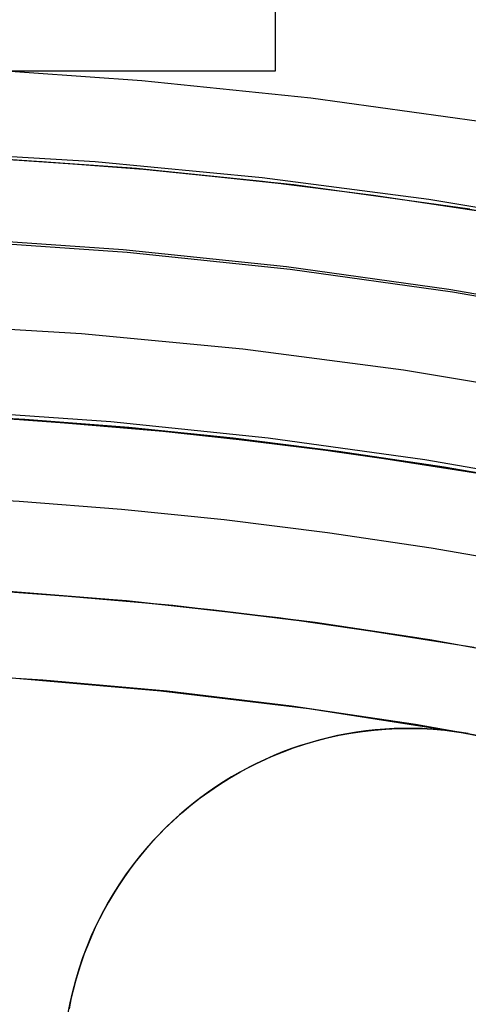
# Model space of a CAD drawing. Header units: millimetres. Extents: x -356 to 356, y -410 to 410.
# Tile 87 of 126: x 1.75 to 4.35, y 23.05 to 28.76. Entities that reach past the tile are written whole.
import ezdxf

# ---------------------------------------------------------------- set-up
doc = ezdxf.new("R2010")
doc.units = ezdxf.units.MM
doc.header["$MEASUREMENT"] = 0
doc.layers.add('1', color=7, linetype='Continuous')

msp = doc.modelspace()

# ---------------------------------------------------------------- linework, layer by layer
at = {"layer": '1', "color": 252}
for points in [[(3.2295, 29.9597), (3.2295, 28.4597)], [(-12.8126, 25.4714), (-11.9258, 25.8985), (-11.0248, 26.2947), (-10.1106, 26.6596), (-9.1844, 26.9926), (-8.2473, 27.2936), (-7.3003, 27.562), (-6.3446, 27.7975), (-5.3814, 28), (-4.4117, 28.169), (-3.4368, 28.3045), (-2.4578, 28.4063), (-1.4758, 28.4742), (-0.4921, 28.5081), (0.4921, 28.5081), (1.4758, 28.4742), (2.4578, 28.4063), (3.4368, 28.3045), (4.4117, 28.169)], [(3.2295, 28.4597), (1.6795, 28.4597)], [(5.0782, 27.555), (4.1188, 27.7147), (3.1544, 27.8409), (2.1862, 27.9336), (1.2154, 27.9927), (0.2432, 28.018), (-0.7294, 28.0096), (-1.7011, 27.9674), (-2.6707, 27.8915), (-3.6371, 27.782), (-4.5992, 27.639), (-5.5557, 27.4627), (-6.5054, 27.2534), (-7.4474, 27.0112), (-8.3804, 26.7364), (-9.3033, 26.4295), (-10.215, 26.0907), (-11.1143, 25.7204), (-12.0003, 25.3192), (-12.8718, 24.8874)], [(5.2573, 27.502), (4.3002, 27.6678), (3.3379, 27.8003), (2.3717, 27.8994), (1.4025, 27.9649), (0.4317, 27.9967), (-0.5396, 27.9948), (-1.5103, 27.9592), (-2.4792, 27.89), (-3.4451, 27.7873), (-4.4068, 27.651), (-5.3633, 27.4815), (-6.3132, 27.279), (-7.2556, 27.0436), (-8.1893, 26.7757), (-9.1131, 26.4755), (-10.0259, 26.1435), (-10.9267, 25.78), (-11.8143, 25.3855), (-12.6877, 24.9604)], [(4.3562, 27.6591), (3.3936, 27.7936), (2.4269, 27.8946), (1.4573, 27.962), (0.486, 27.9958), (-0.486, 27.9958), (-1.4573, 27.962), (-2.4269, 27.8946), (-3.3936, 27.7936), (-4.3562, 27.6591), (-5.3135, 27.4912), (-6.2644, 27.2902), (-7.2078, 27.0564), (-8.1425, 26.7899), (-9.0674, 26.4912), (-9.9813, 26.1605), (-10.8833, 25.7983), (-11.7721, 25.4051), (-12.6467, 24.9812)], [(0, 28), (0.6215, 27.9931), (1.2482, 27.9722), (1.8799, 27.9368), (2.5159, 27.8867), (3.156, 27.8216), (3.7995, 27.741), (4.446, 27.6448)], [(0, 28), (0.6215, 27.9931), (1.2482, 27.9722), (1.8799, 27.9368), (2.5159, 27.8867), (3.156, 27.8216), (3.7995, 27.741), (4.446, 27.6448)], [(-13.2042, 24.1366), (-12.3632, 24.5779), (-11.5075, 24.99), (-10.6381, 25.3723), (-9.756, 25.7244), (-8.8623, 26.0458), (-7.958, 26.3362), (-7.0442, 26.5952), (-6.122, 26.8225), (-5.1926, 27.0178), (-4.257, 27.1809), (-3.3162, 27.3116), (-2.3716, 27.4098), (-1.4241, 27.4754), (-0.4749, 27.5081), (0.4749, 27.5081), (1.4241, 27.4754), (2.3716, 27.4098), (3.3162, 27.3116), (4.257, 27.1809), (5.1926, 27.0178)], [(4.8969, 26.5716), (3.9718, 26.7255), (3.0418, 26.8473), (2.1082, 26.9367), (1.172, 26.9936), (0.2345, 27.018), (-0.7034, 27.0099), (-1.6404, 26.9692), (-2.5754, 26.896), (-3.5073, 26.7905), (-4.435, 26.6526), (-5.3574, 26.4826), (-6.2733, 26.2807), (-7.1816, 26.0472), (-8.0813, 25.7822), (-8.9712, 25.4862), (-9.8504, 25.1595), (-10.7176, 24.8025), (-11.572, 24.4155), (-12.4124, 23.9992)], [(4.822, 26.0576), (4.2078, 26.1638), (3.5959, 26.2549), (2.9869, 26.3311), (2.3811, 26.3928), (1.7792, 26.4402), (1.1814, 26.4737), (0.5882, 26.4935), (0, 26.5)], [(0, 26.5), (0.9147, 26.4842), (1.8283, 26.4369), (2.7397, 26.358), (3.6478, 26.2477), (4.5516, 26.1062)], [(1.4833, 26.4585), (2.4036, 26.3908), (3.3209, 26.2911), (4.2343, 26.1595), (5.1425, 25.9963)], [(-7.1613, 25.0213), (-6.5541, 25.1872), (-5.9471, 25.3374), (-5.3408, 25.4721), (-4.7358, 25.5915), (-4.1325, 25.6958), (-3.5316, 25.7852), (-2.9335, 25.8601), (-2.3385, 25.9207), (-1.7473, 25.9672), (-1.1602, 26.0001), (-0.5777, 26.0195), (0, 26.026), (0.5777, 26.0195), (1.1602, 26.0001), (1.7473, 25.9672), (2.3385, 25.9207), (2.9335, 25.8601), (3.5316, 25.7852), (4.1325, 25.6958), (4.7358, 25.5915)], [(-7.1613, 25.0213), (-6.5541, 25.1872), (-5.9471, 25.3374), (-5.3408, 25.4721), (-4.7358, 25.5915), (-4.1325, 25.6958), (-3.5316, 25.7852), (-2.9335, 25.8601), (-2.3385, 25.9207), (-1.7473, 25.9672), (-1.1602, 26.0001), (-0.5777, 26.0195), (0, 26.026), (0.5777, 26.0195), (1.1602, 26.0001), (1.7473, 25.9672), (2.3385, 25.9207), (2.9335, 25.8601), (3.5316, 25.7852), (4.1325, 25.6958), (4.7358, 25.5915)], [(0, 25.5), (0.566, 25.4937), (1.1368, 25.4746), (1.712, 25.4425), (2.2913, 25.3969), (2.8742, 25.3375), (3.4602, 25.2641), (4.049, 25.1765), (4.6401, 25.0743)], [(0, 25.5), (0.8802, 25.4848), (1.7593, 25.4392), (2.6363, 25.3634), (3.5102, 25.2573), (4.3799, 25.121)], [(1.4833, 25.4568), (2.3674, 25.3899), (3.2487, 25.2922), (4.126, 25.164), (4.9983, 25.0053)], [(-5.1635, 24.461), (-4.3156, 24.6247), (-3.4626, 24.759), (-2.6055, 24.8639), (-1.7452, 24.939), (-0.8829, 24.9844), (-0.0195, 25), (0.8439, 24.9858), (1.7064, 24.9417), (2.5667, 24.8679), (3.424, 24.7644), (4.2773, 24.6314), (5.1254, 24.469)], [(4.7569, 24.5433), (4.0413, 24.6712), (3.3233, 24.7781), (2.6036, 24.8641), (1.8833, 24.929), (1.1633, 24.9729), (0.4443, 24.9961), (-0.2725, 24.9985), (-0.9865, 24.9805), (-1.6967, 24.9424), (-2.4024, 24.8843), (-3.1026, 24.8067), (-3.7967, 24.71), (-4.4839, 24.5946), (-5.1635, 24.461)], [(4.7569, 24.5433), (4.0413, 24.6712), (3.3233, 24.7781), (2.6036, 24.8641), (1.8833, 24.929), (1.1633, 24.9729), (0.4443, 24.9961), (-0.2725, 24.9985), (-0.9865, 24.9805), (-1.6967, 24.9424), (-2.4024, 24.8843), (-3.1026, 24.8067), (-3.7967, 24.71), (-4.4839, 24.5946), (-5.1635, 24.461)], [(2.0292, 22.9901), (2.042, 23.0574), (2.0571, 23.1241), (2.0745, 23.1903), (2.0941, 23.2559), (2.116, 23.3208), (2.1401, 23.3848), (2.1663, 23.4481), (2.1947, 23.5103), (2.2253, 23.5716), (2.2579, 23.6318), (2.2925, 23.6908), (2.3291, 23.7487), (2.3677, 23.8052), (2.4082, 23.8604), (2.4506, 23.9141), (2.4948, 23.9664), (2.5407, 24.0172), (2.5884, 24.0663), (2.6377, 24.1138), (2.6886, 24.1595), (2.741, 24.2035), (2.795, 24.2457), (2.8503, 24.286), (2.907, 24.3244), (2.9649, 24.3608), (3.0241, 24.3952), (3.0844, 24.4276), (3.1458, 24.4579), (3.2082, 24.4861), (3.2715, 24.5121), (3.3356, 24.5359), (3.4006, 24.5576), (3.4662, 24.577), (3.5325, 24.5941), (3.5993, 24.609), (3.6666, 24.6215), (3.7343, 24.6318), (3.8023, 24.6397), (3.8705, 24.6453), (3.9389, 24.6486), (4.0073, 24.6495), (4.0758, 24.6481), (4.1441, 24.6443), (4.2123, 24.6382), (4.2802, 24.6298), (4.3478, 24.619)], [(4.3478, 24.619), (4.2955, 24.6275), (4.2427, 24.6347), (4.1895, 24.6405), (4.1359, 24.6449), (4.0819, 24.6478), (4.0276, 24.6493), (3.9731, 24.6493), (3.9185, 24.6478), (3.8637, 24.6449), (3.8089, 24.6404), (3.7541, 24.6343), (3.6995, 24.6268), (3.6449, 24.6177), (3.5906, 24.6071), (3.5365, 24.5951), (3.4828, 24.5815), (3.4294, 24.5664), (3.3765, 24.5498), (3.3242, 24.5319), (3.2724, 24.5125), (3.2212, 24.4917), (3.1708, 24.4695), (3.1211, 24.446), (3.0721, 24.4212), (3.0241, 24.3952), (2.9769, 24.368), (2.9306, 24.3396), (2.8853, 24.3101), (2.841, 24.2795), (2.7978, 24.2479), (2.7557, 24.2153), (2.7146, 24.1818), (2.6745, 24.1472), (2.6351, 24.1113), (2.5964, 24.0743), (2.5586, 24.036), (2.5216, 23.9965), (2.4856, 23.9559), (2.4506, 23.9142), (2.4166, 23.8714), (2.3837, 23.8275), (2.3519, 23.7826), (2.3214, 23.7368), (2.292, 23.69), (2.2639, 23.6424), (2.237, 23.594), (2.2116, 23.5448), (2.1874, 23.4949), (2.1647, 23.4443), (2.1434, 23.3932), (2.1235, 23.3415), (2.1051, 23.2893), (2.0882, 23.2368), (2.0727, 23.1839), (2.0588, 23.1307), (2.0463, 23.0773), (2.0353, 23.0238)], [(4.3478, 24.619), (4.2955, 24.6275), (4.2427, 24.6347), (4.1895, 24.6405), (4.1359, 24.6449), (4.0819, 24.6478), (4.0276, 24.6493), (3.9731, 24.6493), (3.9185, 24.6478), (3.8637, 24.6449), (3.8089, 24.6404), (3.7541, 24.6343), (3.6995, 24.6268), (3.6449, 24.6177), (3.5906, 24.6071), (3.5365, 24.5951), (3.4828, 24.5815), (3.4294, 24.5664), (3.3765, 24.5498), (3.3242, 24.5319), (3.2724, 24.5125), (3.2212, 24.4917), (3.1708, 24.4695), (3.1211, 24.446), (3.0721, 24.4212), (3.0241, 24.3952), (2.9769, 24.368), (2.9306, 24.3396), (2.8853, 24.3101), (2.841, 24.2795), (2.7978, 24.2479), (2.7557, 24.2153), (2.7146, 24.1818), (2.6745, 24.1472), (2.6351, 24.1113), (2.5964, 24.0743), (2.5586, 24.036), (2.5216, 23.9965), (2.4856, 23.9559), (2.4506, 23.9142), (2.4166, 23.8714), (2.3837, 23.8275), (2.3519, 23.7826), (2.3214, 23.7368), (2.292, 23.69), (2.2639, 23.6424), (2.237, 23.594), (2.2116, 23.5448), (2.1874, 23.4949), (2.1647, 23.4443), (2.1434, 23.3932), (2.1235, 23.3415), (2.1051, 23.2893), (2.0882, 23.2368), (2.0727, 23.1839), (2.0588, 23.1307), (2.0463, 23.0773), (2.0353, 23.0238)], [(4.3478, 24.619), (5.2041, 24.4523)]]:
    msp.add_lwpolyline(points, dxfattribs=at)
at = {"layer": '1', "color": 252, "extrusion": (0, 1, 0)}
for points in [[(-3.2295, -50.4769), (-3.2287, -50.4047), (-3.2263, -50.332), (-3.2222, -50.2587), (-3.2164, -50.1849), (-3.2088, -50.1106), (-3.1994, -50.0359), (-3.1883, -49.9608), (-3.1752, -49.8855), (-3.1603, -49.8099), (-3.1435, -49.7342), (-3.1248, -49.6584), (-3.104, -49.5826), (-3.0814, -49.5068), (-3.0567, -49.4312), (-3.03, -49.3557), (-3.0013, -49.2806), (-2.9706, -49.2057), (-2.9379, -49.1314), (-2.9032, -49.0575), (-2.8664, -48.9842), (-2.8277, -48.9115), (-2.787, -48.8397), (-2.7443, -48.7686), (-2.6997, -48.6984), (-2.6532, -48.6293), (-2.6049, -48.5612), (-2.5547, -48.4942), (-2.5027, -48.4284), (-2.4489, -48.3639), (-2.3934, -48.3008), (-2.3363, -48.239), (-2.2776, -48.1788), (-2.2173, -48.1201), (-2.1556, -48.063), (-2.0925, -48.0075), (-2.028, -47.9537), (-1.9622, -47.9017), (-1.8952, -47.8515), (-1.8271, -47.8031), (-1.7579, -47.7566), (-1.6878, -47.712), (-1.6167, -47.6694), (-1.5448, -47.6287), (-1.4722, -47.59), (-1.3989, -47.5532), (-1.325, -47.5185), (-1.2506, -47.4858), (-1.1758, -47.4551), (-1.1006, -47.4264), (-1.0252, -47.3997), (-0.9495, -47.375), (-0.8738, -47.3523), (-0.7979, -47.3316), (-0.7221, -47.3129), (-0.6464, -47.296), (-0.5709, -47.2811), (-0.4956, -47.2681), (-0.4205, -47.2569), (-0.3458, -47.2476), (-0.2715, -47.24), (-0.1977, -47.2342), (-0.1244, -47.2301), (-0.0516, -47.2277), (0.0205, -47.2269), (0.0926, -47.2277), (0.1654, -47.2301), (0.2387, -47.2342), (0.3125, -47.24), (0.3868, -47.2476), (0.4615, -47.2569), (0.5365, -47.2681), (0.6119, -47.2811), (0.6874, -47.296), (0.7631, -47.3129), (0.8389, -47.3316), (0.9148, -47.3523), (0.9905, -47.375), (1.0662, -47.3997), (1.1416, -47.4264), (1.2168, -47.4551), (1.2916, -47.4858), (1.366, -47.5185), (1.4399, -47.5532), (1.5132, -47.59), (1.5858, -47.6287), (1.6577, -47.6694), (1.7288, -47.712), (1.7989, -47.7566), (1.8681, -47.8031), (1.9362, -47.8515), (2.0032, -47.9017), (2.069, -47.9537), (2.1335, -48.0075), (2.1966, -48.063), (2.2583, -48.1201), (2.3186, -48.1788), (2.3773, -48.239), (2.4344, -48.3008), (2.4899, -48.3639), (2.5436, -48.4284), (2.5957, -48.4942), (2.6459, -48.5612), (2.6942, -48.6293), (2.7407, -48.6984), (2.7853, -48.7686), (2.828, -48.8397), (2.8687, -48.9115), (2.9074, -48.9842), (2.9442, -49.0575), (2.9789, -49.1314), (3.0116, -49.2057), (3.0423, -49.2806), (3.071, -49.3557), (3.0977, -49.4312), (3.1224, -49.5068), (3.145, -49.5826), (3.1658, -49.6584), (3.1845, -49.7342), (3.2013, -49.8099), (3.2162, -49.8855), (3.2293, -49.9608), (3.2404, -50.0359), (3.2498, -50.1106), (3.2574, -50.1849), (3.2632, -50.2587), (3.2673, -50.332), (3.2697, -50.4047), (3.2705, -50.4769)], [(-3.2295, -50.4769), (-3.2276, -50.5878), (-3.2219, -50.6987), (-3.2125, -50.8092), (-3.1992, -50.9194), (-3.1822, -51.0291), (-3.1615, -51.1381), (-3.1371, -51.2464), (-3.109, -51.3537), (-3.0772, -51.4601), (-3.0419, -51.5652), (-3.0029, -51.6692), (-2.9604, -51.7717), (-2.9145, -51.8727), (-2.8651, -51.9721), (-2.8124, -52.0697), (-2.7564, -52.1655), (-2.6971, -52.2593), (-2.6347, -52.3511), (-2.5691, -52.4406), (-2.5006, -52.5279), (-2.4291, -52.6128), (-2.3547, -52.6952), (-2.2776, -52.775), (-2.1978, -52.8521), (-2.1154, -52.9264), (-2.0305, -52.9979), (-1.9433, -53.0665), (-1.8537, -53.132), (-1.762, -53.1945), (-1.6682, -53.2537), (-1.5724, -53.3098), (-1.4747, -53.3625), (-1.3753, -53.4119), (-1.2743, -53.4578), (-1.1718, -53.5003), (-1.0679, -53.5392), (-0.9627, -53.5746), (-0.8563, -53.6064), (-0.749, -53.6345), (-0.6407, -53.6589), (-0.5317, -53.6796), (-0.422, -53.6966), (-0.3119, -53.7098), (-0.2013, -53.7193), (-0.0905, -53.725), (0.0205, -53.7269)]]:
    msp.add_lwpolyline(points, dxfattribs=at)
at = {"layer": '1', "color": 252, "extrusion": (-0.000237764, 0, 1)}
msp.add_lwpolyline([(27.5022, 0), (27.4858, 0.9501), (27.4366, 1.899), (27.3547, 2.8457), (27.2401, 3.789), (27.0931, 4.7278), (26.9138, 5.6609), (26.7023, 6.5874), (26.459, 7.5059), (26.1842, 8.4155), (25.8781, 9.3151), (25.5411, 10.2036), (25.1737, 11.0799), (24.7763, 11.943), (24.3493, 12.7919), (23.8932, 13.6255), (23.4087, 14.4429), (22.8962, 15.2431), (22.3564, 16.0251), (21.7899, 16.788), (21.1975, 17.5309), (20.5797, 18.253), (19.9374, 18.9532), (19.2714, 19.6309), (18.5823, 20.2852), (17.871, 20.9153), (17.1384, 21.5205), (16.3854, 22.1001), (15.6128, 22.6533), (14.8216, 23.1795), (14.0127, 23.6781), (13.1871, 24.1484), (12.3457, 24.59), (11.4895, 25.0023), (10.6197, 25.3848), (9.7372, 25.7371), (8.843, 26.0586), (7.9383, 26.3491), (7.0241, 26.6083), (6.1015, 26.8357), (5.1715, 27.0311), (4.2354, 27.1943), (3.2943, 27.3251), (2.3491, 27.4233), (1.4012, 27.4889), (0.4515, 27.5217), (-0.4987, 27.5217), (-1.4484, 27.4889), (-2.3963, 27.4233), (-3.3415, 27.3251), (-4.2827, 27.1943), (-5.2188, 27.0311), (-6.1487, 26.8357), (-7.0713, 26.6083), (-7.9855, 26.3491), (-8.8902, 26.0586), (-9.7844, 25.7371), (-10.6669, 25.3848), (-11.5368, 25.0023), (-12.3929, 24.59), (-13.2343, 24.1484), (-14.0599, 23.6781), (-14.8688, 23.1795), (-15.66, 22.6533), (-16.4326, 22.1001), (-17.1857, 21.5205), (-17.9182, 20.9153), (-18.6295, 20.2852), (-19.3186, 19.6309), (-19.9847, 18.9532), (-20.6269, 18.253), (-21.2447, 17.5309), (-21.8372, 16.788), (-22.4036, 16.0251), (-22.9434, 15.2431), (-23.4559, 14.4429), (-23.9404, 13.6255), (-24.3965, 12.7919), (-24.8235, 11.943), (-25.2209, 11.0799), (-25.5883, 10.2036), (-25.9253, 9.3151), (-26.2314, 8.4155), (-26.5062, 7.5059), (-26.7495, 6.5874), (-26.961, 5.6609), (-27.1403, 4.7278), (-27.2874, 3.789), (-27.4019, 2.8457), (-27.4838, 1.899), (-27.533, 0.9501), (-27.5494, 0)], dxfattribs=at)
at = {"layer": '1', "color": 252, "extrusion": (-8.22423e-05, 0, 1)}
msp.add_lwpolyline([(26.5177, 0), (26.5019, 0.9156), (26.4545, 1.8301), (26.3756, 2.7424), (26.2652, 3.6514), (26.1235, 4.5561), (25.9507, 5.4553), (25.7469, 6.3481), (25.5125, 7.2332), (25.2476, 8.1098), (24.9526, 8.9767), (24.6279, 9.8329), (24.2739, 10.6774), (23.8908, 11.5092), (23.4794, 12.3272), (23.0399, 13.1306), (22.5729, 13.9183), (22.0791, 14.6894), (21.5589, 15.443), (21.013, 16.1782), (20.4421, 16.8941), (19.8468, 17.5899), (19.2278, 18.2648), (18.5859, 18.9178), (17.9218, 19.5483), (17.2364, 20.1556), (16.5305, 20.7388), (15.8048, 21.2973), (15.0603, 21.8304), (14.2978, 22.3375), (13.5183, 22.818), (12.7226, 23.2712), (11.9118, 23.6968), (11.0868, 24.0941), (10.2485, 24.4627), (9.398, 24.8021), (8.5364, 25.112), (7.6645, 25.392), (6.7835, 25.6417), (5.8944, 25.8608), (4.9983, 26.0492), (4.0962, 26.2064), (3.1892, 26.3325), (2.2784, 26.4272), (1.3649, 26.4903), (0.4497, 26.5219), (-0.466, 26.5219), (-1.3812, 26.4903), (-2.2947, 26.4272), (-3.2055, 26.3325), (-4.1125, 26.2064), (-5.0146, 26.0492), (-5.9107, 25.8608), (-6.7998, 25.6417), (-7.6808, 25.392), (-8.5527, 25.112), (-9.4144, 24.8021), (-10.2648, 24.4627), (-11.1031, 24.0941), (-11.9281, 23.6968), (-12.7389, 23.2712), (-13.5346, 22.818), (-14.3141, 22.3375), (-15.0766, 21.8304), (-15.8211, 21.2973), (-16.5468, 20.7388), (-17.2528, 20.1556), (-17.9382, 19.5483), (-18.6022, 18.9178), (-19.2441, 18.2648), (-19.8631, 17.5899), (-20.4584, 16.8941), (-21.0293, 16.1782), (-21.5752, 15.443), (-22.0954, 14.6894), (-22.5892, 13.9183), (-23.0562, 13.1306), (-23.4957, 12.3272), (-23.9072, 11.5092), (-24.2902, 10.6774), (-24.6443, 9.8329), (-24.969, 8.9767), (-25.2639, 8.1098), (-25.5288, 7.2332), (-25.7633, 6.3481), (-25.967, 5.4553), (-26.1399, 4.5561), (-26.2815, 3.6514), (-26.3919, 2.7424), (-26.4709, 1.8301), (-26.5183, 0.9156), (-26.5341, 0)], dxfattribs=at)
at = {"layer": '1', "color": 252, "extrusion": (1, 0, 0)}
for points in [[(24.6495, -327.9019), (24.6495, -329.9019)], [(24.619, -329.9019), (24.619, -327.9019)]]:
    msp.add_lwpolyline(points, dxfattribs=at)

doc.saveas('drawing.dxf')
